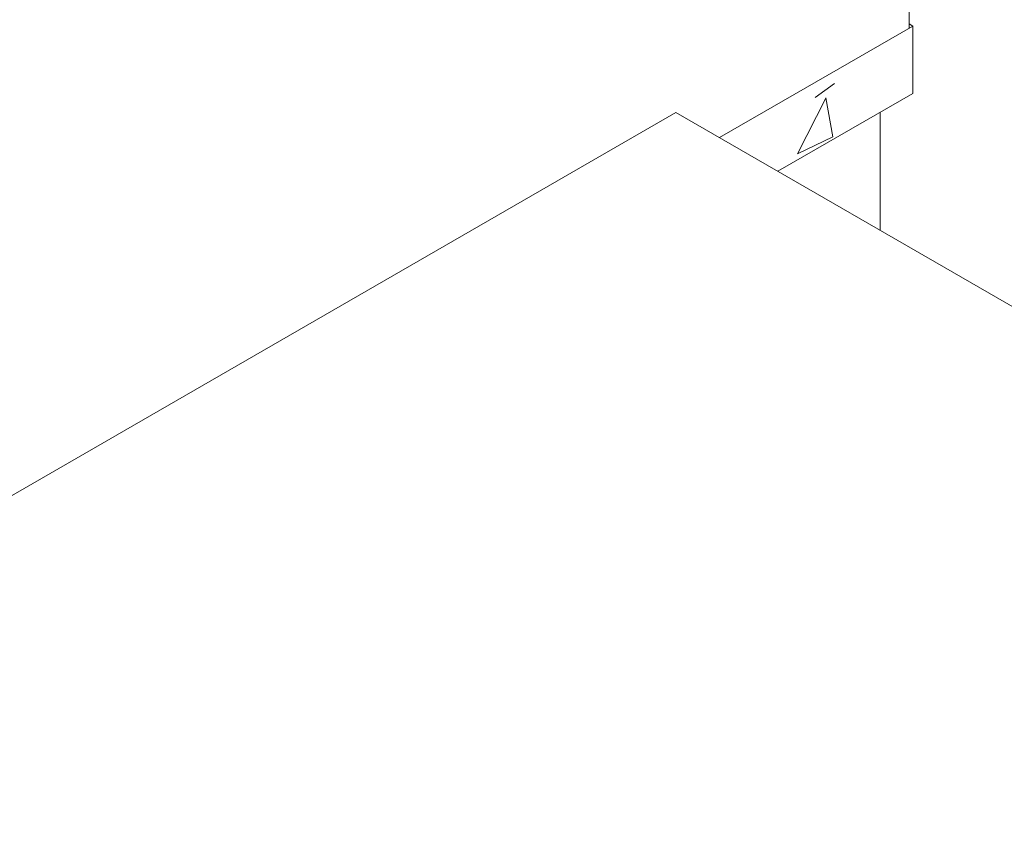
# Model space of a CAD drawing. Header units: millimetres. Extents: x 6528 to 21779, y 617 to 11154.
# Tile 37 of 106: x 18356 to 18833, y 3596 to 3989. Entities that reach past the tile are written whole.
import ezdxf

# ---------------------------------------------------------------- set-up
doc = ezdxf.new("R2010")
doc.units = ezdxf.units.MM
for name, color, linetype, lineweight in [('A-FLOR', 7, 'Continuous', 5), ('A-WALL-PATT', 7, 'Continuous', 5), ('I-WALL', 7, 'Continuous', 5)]:
    doc.layers.add(name, color=color, linetype=linetype, lineweight=lineweight)

msp = doc.modelspace()

# ---------------------------------------------------------------- hatches: boundary and pattern name
at = {"layer": 'A-WALL-PATT', "true_color": 0xa2a2a2}
h = msp.add_hatch(dxfattribs=at)
h.set_pattern_fill('FP_25', color=253, style=0, pattern_type=2)
h.set_pattern_definition([(62.892, (12662.44, 6680.67), (206.1172, 98.181), [30.403, -334.43]), (25.47, (12662.44, 6680.67), (-39.874, 226.574), [19.026, -209.281]), (99.981, (12679.61, 6688.85), (166.243, 324.7556), [19.171, -210.885]), (60.684, (12662.44, 6747.03), (306.691, 122.146), [45.713, -502.848]), (96.106, (12688, 6757.2), (268.59, 478.309), [29.85, -328.345]), (21.716, (12662.44, 6747.03), (268.59, 478.309), [27.51, -302.609]), (45.584, (12691.17, 6747.03), (171.532, -34.5648), [28.75, -316.251]), (348.607, (12691.17, 6747.03), (69.922, 280.99), [14.582, -160.398]), (76.026, (12705.47, 6744.15), (241.455, 246.425), [24.13, -265.43]), (55.653, (12662.44, 6680.67), (3.4948, 112.47966), [13.335, -250.129, 13.335, -257.402, -267.707]), (55.653, (12662.44, 6680.67), (3.4948, 112.47966), [-534.201, 13.335, -254.372]), (36.106, (12662.44, 6680.67), (75.5977, 174.522), [11.637, -123.072, 11.637, -212.996, -89.042]), (36.106, (12662.44, 6680.67), (75.5977, 174.522), [-359.342, 11.637, -77.405]), (351.006, (12598.35, 6643.67), (153.404, 81.0831), [8.098, -53.248, 8.098, -183.299, -253.969]), (351.006, (12598.35, 6643.67), (153.404, 81.0831), [-252.742, 8.098, -245.872]), (334.325, (12569.62, 6627.08), (167.5886, 129.9755), [7.758, -68.644, 7.758, -114.014, -172.785]), (334.325, (12569.62, 6627.08), (167.5886, 129.9755), [-198.173, 7.758, -165.027])])
h.paths.add_polyline_path([(18723.22, 3915.69), (18788.63, 3953.46), (18788.63, 3986.12), (18694.93, 3932.02)])

# ---------------------------------------------------------------- linework, layer by layer
at = {"layer": 'A-FLOR'}
for p, q in [((18673.72, 3944.27), (16722.11, 2817.51)), ((19310.12, 3576.85), (18673.72, 3944.27)), ((18772.72, 3944.27), (18772.72, 3887.12))]:
    msp.add_line(p, q, dxfattribs=at)
at = {"layer": 'I-WALL'}
for p, q in [((18786.86, 3985.1), (18786.86, 6004.42)), ((18788.63, 3986.12), (18694.93, 3932.02)), ((18788.63, 3986.12), (18786.86, 3987.14)), ((18788.63, 3953.46), (18788.63, 3986.12)), ((18723.22, 3915.69), (18788.63, 3953.46))]:
    msp.add_line(p, q, dxfattribs=at)

doc.saveas('drawing.dxf')
